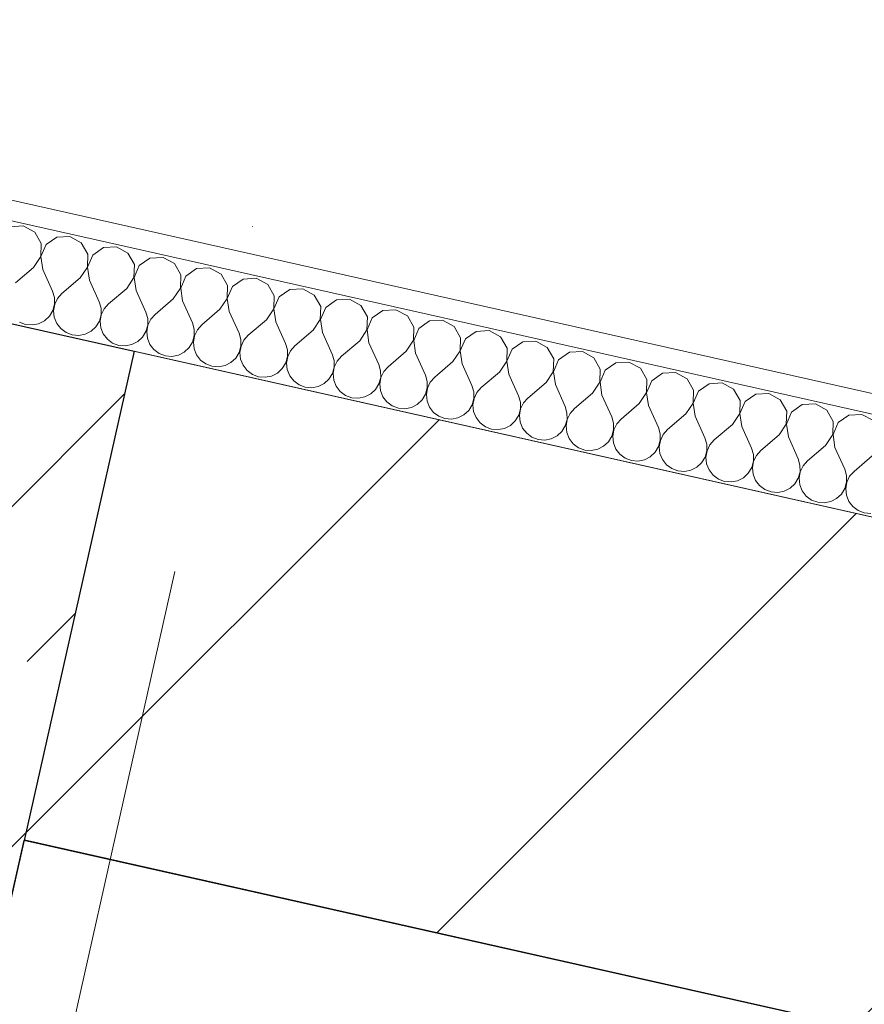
# Model space of a CAD drawing. Header units: millimetres. Extents: x -7218036 to -6920397, y 6117771 to 6333681.
# Tile 66 of 89: x -7178980 to -7178559, y 6150907 to 6151398. Entities that reach past the tile are written whole.
import ezdxf
from ezdxf.enums import TextEntityAlignment as Align

# ---------------------------------------------------------------- set-up
doc = ezdxf.new("R2010")
doc.units = ezdxf.units.MM
doc.header["$MEASUREMENT"] = 0
doc.linetypes.add('Штрихпунктирная', pattern=[670.277762, 352.777767, -176.388884, 0, -141.111112])
for name, color, linetype in [('S - автостоянка.АР', 7, 'Continuous'), ('АР-Стены_внешние_.АР', 7, 'Continuous'), ('АР-Стены_внутренние_пилоны.АР', 7, 'Continuous'), ('АР-Чертеж-Оси_Осевые размеры.АР', 7, 'Continuous')]:
    doc.layers.add(name, color=color, linetype=linetype)
for name, color, linetype, lineweight in [('АР-Стены_внешние_.АР_Ном._пера__1', 7, 'Continuous', 0), ('АР-Стены_внутренние_пилоны.АР_Ном._пера__1', 7, 'Continuous', 30), ('АР-Чертеж-Оси_Осевые размеры.АР_Ном._пера__120', 7, 'Continuous', 0)]:
    doc.layers.add(name, color=color, linetype=linetype, lineweight=lineweight)
doc.styles.add('РЎР“Р•РќР•Р\xa0Р\x98Р\xa0_РЎРўР\x98Р›Р¬_3', font='GOTHIC.TTF')
pattern_1 = [(45, (-6566190.34, 6562677.8), (-84.852814, 84.852814), []), (45, (-6566232.77, 6562720.22), (-84.852814, 84.852814), [90, -30, 0, -30])]

# ---------------------------------------------------------------- blocks, each defined once
blk = doc.blocks.new('Стена_71_5', base_point=(-7177270.11, 6150733.45))
at = {"layer": 'АР-Стены_внутренние_пилоны.АР', "linetype": 'Continuous', "lineweight": 0, "true_color": 0x000000}
h = blk.add_hatch(dxfattribs=at)
h.set_pattern_fill('БЛОКИ_БЕТОННЫЕ_ЭФФЕКТИВН_7C', color=18, style=0, pattern_type=2)
h.set_pattern_definition([(45, (-6566190.34, 6562677.8), (-127.279217, 127.279217), [])])
h.paths.add_polyline_path([(-7178977.58, 6150988.81), (-7177297.5, 6150611.49), (-7177242.72, 6150855.41), (-7178922.8, 6151232.73)])
at = {"layer": 'АР-Стены_внутренние_пилоны.АР_Ном._пера__1', "color": 7, "linetype": 'Continuous', "lineweight": 30}
blk.add_line((-7178922.8, 6151232.73), (-7178977.58, 6150988.81), dxfattribs=at)
at = {"layer": 'АР-Стены_внутренние_пилоны.АР_Ном._пера__1', "color": 7, "linetype": 'Continuous', "lineweight": 15, "flags": 128}
for points in [[(-7177242.72, 6150855.41), (-7178922.8, 6151232.73)], [(-7178977.58, 6150988.81), (-7177534.83, 6150664.79)]]:
    blk.add_lwpolyline(points, dxfattribs=at)
blk = doc.blocks.new('Стена_80_5', base_point=(-7179072.15, 6151138.16))
at = {"layer": 'АР-Стены_внутренние_пилоны.АР', "linetype": 'Continuous', "lineweight": 0, "true_color": 0x000000}
h = blk.add_hatch(dxfattribs=at)
h.set_pattern_fill('ЖЕЛЕЗОБЕТОН__PROJECT__0005', color=18, style=0, pattern_type=2)
h.set_pattern_definition(pattern_1)
h.paths.add_polyline_path([(-7179166.72, 6151287.51), (-7179644.42, 6149160.6), (-7179444.32, 6148910.67), (-7178977.58, 6150988.81)])
h = blk.add_hatch(dxfattribs=at)
h.set_pattern_fill('ЖЕЛЕЗОБЕТОН__PROJECT__0005', color=18, style=0, pattern_type=2)
h.set_pattern_definition(pattern_1)
h.paths.add_polyline_path([(-7179166.72, 6151287.51), (-7178977.58, 6150988.81), (-7178922.8, 6151232.73)])
at = {"layer": 'АР-Стены_внутренние_пилоны.АР_Ном._пера__1', "color": 7, "linetype": 'Continuous', "lineweight": 30}
blk.add_line((-7178922.8, 6151232.73), (-7178977.58, 6150988.81), dxfattribs=at)
at = {"layer": 'АР-Стены_внутренние_пилоны.АР_Ном._пера__1', "color": 7, "linetype": 'Continuous', "lineweight": 30, "flags": 128}
for points in [[(-7179166.72, 6151287.51), (-7178922.8, 6151232.73)], [(-7179444.32, 6148910.67), (-7178977.58, 6150988.81)]]:
    blk.add_lwpolyline(points, dxfattribs=at)
blk = doc.blocks.new('*X381', base_point=(-6566190.34, 6562677.79))
at = {"layer": 'АР-Стены_внешние_.АР_Ном._пера__1', "color": 7, "linetype": 'Continuous', "lineweight": 0}
for p, q in [((-7178978.08, 6151295.17), (-7178984.58, 6151294.81)), ((-7178972.37, 6151292.06), (-7178978.08, 6151295.17)), ((-7178969.14, 6151286.42), (-7178972.37, 6151292.06)), ((-7178969.36, 6151279.91), (-7178969.14, 6151286.42)), ((-7178966.68, 6151285.87), (-7178969.26, 6151279.89)), ((-7178961.35, 6151289.59), (-7178966.68, 6151285.87)), ((-7178954.85, 6151289.95), (-7178961.35, 6151289.59)), ((-7178949.13, 6151286.85), (-7178954.85, 6151289.95)), ((-7178945.9, 6151281.2), (-7178949.13, 6151286.85)), ((-7178946.13, 6151274.7), (-7178945.9, 6151281.2)), ((-7178943.45, 6151280.65), (-7178946.03, 6151274.68)), ((-7178938.12, 6151284.37), (-7178943.45, 6151280.65)), ((-7178931.62, 6151284.74), (-7178938.12, 6151284.37)), ((-7178925.9, 6151281.63), (-7178931.62, 6151284.74)), ((-7178922.67, 6151275.98), (-7178925.9, 6151281.63)), ((-7178972.96, 6151274.5), (-7178969.36, 6151279.91)), ((-7178969.26, 6151279.89), (-7178968.32, 6151273.46)), ((-7178922.9, 6151269.48), (-7178922.67, 6151275.98)), ((-7178914.89, 6151279.16), (-7178920.22, 6151275.43)), ((-7178908.39, 6151279.52), (-7178914.89, 6151279.16)), ((-7178902.67, 6151276.41), (-7178908.39, 6151279.52)), ((-7178899.44, 6151270.76), (-7178902.67, 6151276.41)), ((-7178972.96, 6151274.5), (-7178982.02, 6151266.77)), ((-7178968.32, 6151273.46), (-7178963.44, 6151262.6)), ((-7178949.73, 6151269.28), (-7178946.13, 6151274.7)), ((-7178946.03, 6151274.68), (-7178945.09, 6151268.24)), ((-7178920.22, 6151275.43), (-7178922.8, 6151269.46)), ((-7178899.66, 6151264.26), (-7178899.44, 6151270.76)), ((-7178891.66, 6151273.94), (-7178896.99, 6151270.21)), ((-7178885.16, 6151274.3), (-7178891.66, 6151273.94)), ((-7178879.44, 6151271.2), (-7178885.16, 6151274.3)), ((-7178876.21, 6151265.55), (-7178879.44, 6151271.2)), ((-7178949.73, 6151269.28), (-7178958.79, 6151261.55)), ((-7178945.09, 6151268.24), (-7178940.2, 6151257.38)), ((-7178926.5, 6151264.06), (-7178922.9, 6151269.48)), ((-7178922.8, 6151269.46), (-7178921.86, 6151263.02)), ((-7178896.99, 6151270.21), (-7178899.57, 6151264.24)), ((-7178868.42, 6151268.72), (-7178873.76, 6151265)), ((-7178861.93, 6151269.08), (-7178868.42, 6151268.72)), ((-7178856.21, 6151265.98), (-7178861.93, 6151269.08)), ((-7178852.98, 6151260.33), (-7178856.21, 6151265.98)), ((-7178962.51, 6151259.45), (-7178963.44, 6151262.6)), ((-7178958.79, 6151261.55), (-7178960.97, 6151259.1)), ((-7178926.5, 6151264.06), (-7178935.56, 6151256.34)), ((-7178921.86, 6151263.02), (-7178916.97, 6151252.16)), ((-7178903.27, 6151258.85), (-7178899.66, 6151264.26)), ((-7178899.57, 6151264.24), (-7178898.63, 6151257.8)), ((-7178876.43, 6151259.04), (-7178876.21, 6151265.55)), ((-7178873.76, 6151265), (-7178876.34, 6151259.02)), ((-7178845.19, 6151263.5), (-7178850.53, 6151259.78)), ((-7178838.7, 6151263.87), (-7178845.19, 6151263.5)), ((-7178832.98, 6151260.76), (-7178838.7, 6151263.87)), ((-7178963.36, 6151252.99), (-7178962.49, 6151256.16)), ((-7178962.4, 6151256.14), (-7178962.96, 6151252.9)), ((-7178962.49, 6151256.16), (-7178962.51, 6151259.45)), ((-7178960.97, 6151259.1), (-7178962.4, 6151256.14)), ((-7178939.28, 6151254.23), (-7178940.2, 6151257.38)), ((-7178935.56, 6151256.34), (-7178937.74, 6151253.88)), ((-7178903.27, 6151258.85), (-7178912.33, 6151251.12)), ((-7178898.63, 6151257.8), (-7178893.74, 6151246.95)), ((-7178880.04, 6151253.63), (-7178876.43, 6151259.04)), ((-7178876.34, 6151259.02), (-7178875.39, 6151252.59)), ((-7178853.2, 6151253.83), (-7178852.98, 6151260.33)), ((-7178850.53, 6151259.78), (-7178853.11, 6151253.81)), ((-7178829.75, 6151255.11), (-7178832.98, 6151260.76)), ((-7178821.96, 6151258.29), (-7178827.3, 6151254.56)), ((-7178815.47, 6151258.65), (-7178821.96, 6151258.29)), ((-7178809.75, 6151255.54), (-7178815.47, 6151258.65)), ((-7178965.07, 6151250.19), (-7178963.36, 6151252.99)), ((-7178962.96, 6151252.9), (-7178962.62, 6151249.64)), ((-7178939.26, 6151250.94), (-7178939.28, 6151254.23)), ((-7178937.74, 6151253.88), (-7178939.17, 6151250.92)), ((-7178916.05, 6151249.01), (-7178916.97, 6151252.16)), ((-7178912.33, 6151251.12), (-7178914.51, 6151248.66)), ((-7178880.04, 6151253.63), (-7178889.1, 6151245.9)), ((-7178875.39, 6151252.59), (-7178870.51, 6151241.73)), ((-7178856.81, 6151248.41), (-7178853.2, 6151253.83)), ((-7178853.11, 6151253.81), (-7178852.16, 6151247.37)), ((-7178829.97, 6151248.61), (-7178829.75, 6151255.11)), ((-7178827.3, 6151254.56), (-7178829.88, 6151248.59)), ((-7178806.52, 6151249.9), (-7178809.75, 6151255.54)), ((-7178798.73, 6151253.07), (-7178804.07, 6151249.34)), ((-7178792.24, 6151253.43), (-7178798.73, 6151253.07)), ((-7178786.52, 6151250.33), (-7178792.24, 6151253.43)), ((-7178979.98, 6151247.26), (-7178976.9, 6151246.1)), ((-7178976.9, 6151246.1), (-7178973.63, 6151245.83)), ((-7178973.63, 6151245.83), (-7178970.41, 6151246.46)), ((-7178970.41, 6151246.46), (-7178967.48, 6151247.95)), ((-7178967.48, 6151247.95), (-7178965.07, 6151250.19)), ((-7178962.62, 6151249.64), (-7178961.4, 6151246.59)), ((-7178961.4, 6151246.59), (-7178959.39, 6151243.99)), ((-7178941.84, 6151244.97), (-7178940.13, 6151247.78)), ((-7178940.13, 6151247.78), (-7178939.26, 6151250.94)), ((-7178939.17, 6151250.92), (-7178939.73, 6151247.69)), ((-7178939.73, 6151247.69), (-7178939.39, 6151244.42)), ((-7178916.03, 6151245.73), (-7178916.05, 6151249.01)), ((-7178914.51, 6151248.66), (-7178915.93, 6151245.71)), ((-7178892.82, 6151243.79), (-7178893.74, 6151246.95)), ((-7178856.81, 6151248.41), (-7178865.87, 6151240.69)), ((-7178852.16, 6151247.37), (-7178847.28, 6151236.51)), ((-7178833.58, 6151243.2), (-7178829.97, 6151248.61)), ((-7178829.88, 6151248.59), (-7178828.93, 6151242.15)), ((-7178806.74, 6151243.39), (-7178806.52, 6151249.9)), ((-7178804.07, 6151249.34), (-7178806.65, 6151243.37)), ((-7178783.29, 6151244.68), (-7178786.52, 6151250.33)), ((-7178775.5, 6151247.85), (-7178780.84, 6151244.13)), ((-7178769, 6151248.22), (-7178775.5, 6151247.85)), ((-7178763.29, 6151245.11), (-7178769, 6151248.22)), ((-7178959.39, 6151243.99), (-7178956.75, 6151242.04)), ((-7178956.75, 6151242.04), (-7178953.67, 6151240.88)), ((-7178950.4, 6151240.61), (-7178947.17, 6151241.25)), ((-7178947.17, 6151241.25), (-7178944.25, 6151242.74)), ((-7178944.25, 6151242.74), (-7178941.84, 6151244.97)), ((-7178939.39, 6151244.42), (-7178938.17, 6151241.37)), ((-7178938.17, 6151241.37), (-7178936.16, 6151238.77)), ((-7178918.61, 6151239.75), (-7178916.9, 6151242.56)), ((-7178916.9, 6151242.56), (-7178916.03, 6151245.73)), ((-7178915.93, 6151245.71), (-7178916.5, 6151242.47)), ((-7178916.5, 6151242.47), (-7178916.16, 6151239.2)), ((-7178892.8, 6151240.51), (-7178892.82, 6151243.79)), ((-7178891.28, 6151243.45), (-7178892.7, 6151240.49)), ((-7178889.1, 6151245.9), (-7178891.28, 6151243.45)), ((-7178869.59, 6151238.58), (-7178870.51, 6151241.73)), ((-7178833.58, 6151243.2), (-7178842.64, 6151235.47)), ((-7178828.93, 6151242.15), (-7178824.05, 6151231.29)), ((-7178810.35, 6151237.98), (-7178806.74, 6151243.39)), ((-7178806.65, 6151243.37), (-7178805.7, 6151236.93)), ((-7178783.51, 6151238.18), (-7178783.29, 6151244.68)), ((-7178780.84, 6151244.13), (-7178783.42, 6151238.15)), ((-7178760.06, 6151239.46), (-7178763.29, 6151245.11)), ((-7178752.27, 6151242.63), (-7178757.61, 6151238.91)), ((-7178745.77, 6151243), (-7178752.27, 6151242.63)), ((-7178740.06, 6151239.89), (-7178745.77, 6151243)), ((-7178953.67, 6151240.88), (-7178950.4, 6151240.61)), ((-7178936.16, 6151238.77), (-7178933.51, 6151236.82)), ((-7178933.51, 6151236.82), (-7178930.44, 6151235.67)), ((-7178923.94, 6151236.03), (-7178921.02, 6151237.52)), ((-7178921.02, 6151237.52), (-7178918.61, 6151239.75)), ((-7178916.16, 6151239.2), (-7178914.93, 6151236.15)), ((-7178895.38, 6151234.54), (-7178893.67, 6151237.34)), ((-7178893.67, 6151237.34), (-7178892.8, 6151240.51)), ((-7178892.7, 6151240.49), (-7178893.27, 6151237.25)), ((-7178893.27, 6151237.25), (-7178892.93, 6151233.99)), ((-7178869.57, 6151235.29), (-7178869.59, 6151238.58)), ((-7178868.05, 6151238.23), (-7178869.47, 6151235.27)), ((-7178865.87, 6151240.69), (-7178868.05, 6151238.23)), ((-7178846.36, 6151233.36), (-7178847.28, 6151236.51)), ((-7178810.35, 6151237.98), (-7178819.4, 6151230.25)), ((-7178805.7, 6151236.93), (-7178800.82, 6151226.08)), ((-7178787.12, 6151232.76), (-7178783.51, 6151238.18)), ((-7178783.42, 6151238.15), (-7178782.47, 6151231.72)), ((-7178760.28, 6151232.96), (-7178760.06, 6151239.46)), ((-7178757.61, 6151238.91), (-7178760.19, 6151232.94)), ((-7178736.83, 6151234.24), (-7178740.06, 6151239.89)), ((-7178729.04, 6151237.42), (-7178734.37, 6151233.69)), ((-7178722.54, 6151237.78), (-7178729.04, 6151237.42)), ((-7178716.83, 6151234.67), (-7178722.54, 6151237.78)), ((-7178930.44, 6151235.67), (-7178927.17, 6151235.4)), ((-7178927.17, 6151235.4), (-7178923.94, 6151236.03)), ((-7178914.93, 6151236.15), (-7178912.93, 6151233.55)), ((-7178912.93, 6151233.55), (-7178910.28, 6151231.6)), ((-7178910.28, 6151231.6), (-7178907.21, 6151230.45)), ((-7178900.71, 6151230.81), (-7178897.79, 6151232.3)), ((-7178897.79, 6151232.3), (-7178895.38, 6151234.54)), ((-7178892.93, 6151233.99), (-7178891.7, 6151230.94)), ((-7178872.15, 6151229.32), (-7178870.44, 6151232.13)), ((-7178870.44, 6151232.13), (-7178869.57, 6151235.29)), ((-7178869.47, 6151235.27), (-7178870.04, 6151232.03)), ((-7178870.04, 6151232.03), (-7178869.69, 6151228.77)), ((-7178846.34, 6151230.07), (-7178846.36, 6151233.36)), ((-7178844.82, 6151233.01), (-7178846.24, 6151230.05)), ((-7178842.64, 6151235.47), (-7178844.82, 6151233.01)), ((-7178787.12, 6151232.76), (-7178796.17, 6151225.03)), ((-7178782.47, 6151231.72), (-7178777.59, 6151220.86)), ((-7178763.89, 6151227.54), (-7178760.28, 6151232.96)), ((-7178760.19, 6151232.94), (-7178759.24, 6151226.5)), ((-7178737.05, 6151227.74), (-7178736.83, 6151234.24)), ((-7178734.37, 6151233.69), (-7178736.95, 6151227.72)), ((-7178713.6, 6151229.03), (-7178716.83, 6151234.67)), ((-7178705.81, 6151232.2), (-7178711.14, 6151228.48)), ((-7178699.31, 6151232.56), (-7178705.81, 6151232.2)), ((-7178693.6, 6151229.46), (-7178699.31, 6151232.56)), ((-7178907.21, 6151230.45), (-7178903.94, 6151230.18)), ((-7178903.94, 6151230.18), (-7178900.71, 6151230.81)), ((-7178891.7, 6151230.94), (-7178889.7, 6151228.34)), ((-7178889.7, 6151228.34), (-7178887.05, 6151226.39)), ((-7178877.48, 6151225.59), (-7178874.56, 6151227.09)), ((-7178874.56, 6151227.09), (-7178872.15, 6151229.32)), ((-7178869.69, 6151228.77), (-7178868.47, 6151225.72)), ((-7178848.92, 6151224.1), (-7178847.21, 6151226.91)), ((-7178847.21, 6151226.91), (-7178846.34, 6151230.07)), ((-7178846.24, 6151230.05), (-7178846.81, 6151226.82)), ((-7178846.81, 6151226.82), (-7178846.46, 6151223.55)), ((-7178823.13, 6151228.14), (-7178824.05, 6151231.29)), ((-7178823.11, 6151224.86), (-7178823.13, 6151228.14)), ((-7178821.58, 6151227.79), (-7178823.01, 6151224.84)), ((-7178819.4, 6151230.25), (-7178821.58, 6151227.79)), ((-7178763.89, 6151227.54), (-7178772.94, 6151219.82)), ((-7178759.24, 6151226.5), (-7178754.36, 6151215.64)), ((-7178740.66, 6151222.33), (-7178737.05, 6151227.74)), ((-7178736.95, 6151227.72), (-7178736.01, 6151221.28)), ((-7178713.82, 6151222.52), (-7178713.6, 6151229.03)), ((-7178711.14, 6151228.48), (-7178713.72, 6151222.5)), ((-7178690.37, 6151223.81), (-7178693.6, 6151229.46)), ((-7178682.58, 6151226.98), (-7178687.91, 6151223.26)), ((-7178676.08, 6151227.35), (-7178682.58, 6151226.98)), ((-7178670.36, 6151224.24), (-7178676.08, 6151227.35)), ((-7178887.05, 6151226.39), (-7178883.98, 6151225.23)), ((-7178883.98, 6151225.23), (-7178880.71, 6151224.96)), ((-7178880.71, 6151224.96), (-7178877.48, 6151225.59)), ((-7178868.47, 6151225.72), (-7178866.46, 6151223.12)), ((-7178866.46, 6151223.12), (-7178863.82, 6151221.17)), ((-7178854.25, 6151220.38), (-7178851.32, 6151221.87)), ((-7178851.32, 6151221.87), (-7178848.92, 6151224.1)), ((-7178846.46, 6151223.55), (-7178845.24, 6151220.5)), ((-7178825.69, 6151218.88), (-7178823.98, 6151221.69)), ((-7178823.98, 6151221.69), (-7178823.11, 6151224.86)), ((-7178823.01, 6151224.84), (-7178823.58, 6151221.6)), ((-7178823.58, 6151221.6), (-7178823.23, 6151218.33)), ((-7178799.9, 6151222.92), (-7178800.82, 6151226.08)), ((-7178799.87, 6151219.64), (-7178799.9, 6151222.92)), ((-7178798.35, 6151222.58), (-7178799.78, 6151219.62)), ((-7178796.17, 6151225.03), (-7178798.35, 6151222.58)), ((-7178740.66, 6151222.33), (-7178749.71, 6151214.6)), ((-7178717.42, 6151217.11), (-7178713.82, 6151222.52)), ((-7178713.72, 6151222.5), (-7178712.78, 6151216.07)), ((-7178690.59, 6151217.31), (-7178690.37, 6151223.81)), ((-7178687.91, 6151223.26), (-7178690.49, 6151217.29)), ((-7178667.13, 6151218.59), (-7178670.36, 6151224.24)), ((-7178659.35, 6151221.77), (-7178664.68, 6151218.04)), ((-7178652.85, 6151222.13), (-7178659.35, 6151221.77)), ((-7178647.13, 6151219.02), (-7178652.85, 6151222.13)), ((-7178863.82, 6151221.17), (-7178860.75, 6151220.01)), ((-7178860.75, 6151220.01), (-7178857.47, 6151219.74)), ((-7178857.47, 6151219.74), (-7178854.25, 6151220.38)), ((-7178845.24, 6151220.5), (-7178843.23, 6151217.9)), ((-7178843.23, 6151217.9), (-7178840.59, 6151215.95)), ((-7178831.02, 6151215.16), (-7178828.09, 6151216.65)), ((-7178828.09, 6151216.65), (-7178825.69, 6151218.88)), ((-7178823.23, 6151218.33), (-7178822.01, 6151215.28)), ((-7178800.75, 6151216.47), (-7178799.87, 6151219.64)), ((-7178799.78, 6151219.62), (-7178800.34, 6151216.38)), ((-7178776.67, 6151217.71), (-7178777.59, 6151220.86)), ((-7178776.64, 6151214.42), (-7178776.67, 6151217.71)), ((-7178775.12, 6151217.36), (-7178776.55, 6151214.4)), ((-7178772.94, 6151219.82), (-7178775.12, 6151217.36)), ((-7178736.01, 6151221.28), (-7178731.13, 6151210.43)), ((-7178717.42, 6151217.11), (-7178726.48, 6151209.38)), ((-7178694.19, 6151211.89), (-7178690.59, 6151217.31)), ((-7178690.49, 6151217.29), (-7178689.55, 6151210.85)), ((-7178667.36, 6151212.09), (-7178667.13, 6151218.59)), ((-7178664.68, 6151218.04), (-7178667.26, 6151212.07)), ((-7178643.9, 6151213.37), (-7178647.13, 6151219.02)), ((-7178629.62, 6151216.91), (-7178636.12, 6151216.55)), ((-7178623.9, 6151213.81), (-7178629.62, 6151216.91)), ((-7178840.59, 6151215.95), (-7178837.52, 6151214.8)), ((-7178837.52, 6151214.8), (-7178834.24, 6151214.53)), ((-7178834.24, 6151214.53), (-7178831.02, 6151215.16)), ((-7178822.01, 6151215.28), (-7178820, 6151212.69)), ((-7178820, 6151212.69), (-7178817.36, 6151210.73)), ((-7178804.86, 6151211.43), (-7178802.45, 6151213.67)), ((-7178802.45, 6151213.67), (-7178800.75, 6151216.47)), ((-7178800.34, 6151216.38), (-7178800, 6151213.12)), ((-7178800, 6151213.12), (-7178798.78, 6151210.07)), ((-7178777.52, 6151211.26), (-7178776.64, 6151214.42)), ((-7178776.55, 6151214.4), (-7178777.11, 6151211.17)), ((-7178753.44, 6151212.49), (-7178754.36, 6151215.64)), ((-7178753.41, 6151209.21), (-7178753.44, 6151212.49)), ((-7178751.89, 6151212.14), (-7178753.32, 6151209.18)), ((-7178749.71, 6151214.6), (-7178751.89, 6151212.14)), ((-7178712.78, 6151216.07), (-7178707.9, 6151205.21)), ((-7178694.19, 6151211.89), (-7178703.25, 6151204.16)), ((-7178670.96, 6151206.67), (-7178667.36, 6151212.09)), ((-7178667.26, 6151212.07), (-7178666.32, 6151205.63)), ((-7178644.12, 6151206.87), (-7178643.9, 6151213.37)), ((-7178641.45, 6151212.82), (-7178644.03, 6151206.85)), ((-7178636.12, 6151216.55), (-7178641.45, 6151212.82)), ((-7178620.67, 6151208.16), (-7178623.9, 6151213.81)), ((-7178817.36, 6151210.73), (-7178814.29, 6151209.58)), ((-7178814.29, 6151209.58), (-7178811.01, 6151209.31)), ((-7178811.01, 6151209.31), (-7178807.79, 6151209.94)), ((-7178807.79, 6151209.94), (-7178804.86, 6151211.43)), ((-7178798.78, 6151210.07), (-7178796.77, 6151207.47)), ((-7178796.77, 6151207.47), (-7178794.13, 6151205.52)), ((-7178781.63, 6151206.22), (-7178779.22, 6151208.45)), ((-7178779.22, 6151208.45), (-7178777.52, 6151211.26)), ((-7178777.11, 6151211.17), (-7178776.77, 6151207.9)), ((-7178776.77, 6151207.9), (-7178775.55, 6151204.85)), ((-7178754.29, 6151206.04), (-7178753.41, 6151209.21)), ((-7178753.32, 6151209.18), (-7178753.88, 6151205.95)), ((-7178730.21, 6151207.27), (-7178731.13, 6151210.43)), ((-7178730.18, 6151203.99), (-7178730.21, 6151207.27)), ((-7178728.66, 6151206.93), (-7178730.09, 6151203.97)), ((-7178726.48, 6151209.38), (-7178728.66, 6151206.93)), ((-7178689.55, 6151210.85), (-7178684.67, 6151199.99)), ((-7178647.73, 6151201.46), (-7178644.12, 6151206.87)), ((-7178644.03, 6151206.85), (-7178643.09, 6151200.41)), ((-7178620.89, 6151201.65), (-7178620.67, 6151208.16)), ((-7178618.22, 6151207.61), (-7178620.8, 6151201.63)), ((-7178612.89, 6151211.33), (-7178618.22, 6151207.61)), ((-7178606.39, 6151211.69), (-7178612.89, 6151211.33)), ((-7178600.67, 6151208.59), (-7178606.39, 6151211.69)), ((-7178597.44, 6151202.94), (-7178600.67, 6151208.59)), ((-7178794.13, 6151205.52), (-7178791.05, 6151204.36)), ((-7178791.05, 6151204.36), (-7178787.78, 6151204.09)), ((-7178787.78, 6151204.09), (-7178784.56, 6151204.73)), ((-7178784.56, 6151204.73), (-7178781.63, 6151206.22)), ((-7178775.55, 6151204.85), (-7178773.54, 6151202.25)), ((-7178773.54, 6151202.25), (-7178770.9, 6151200.3)), ((-7178758.4, 6151201), (-7178755.99, 6151203.23)), ((-7178755.99, 6151203.23), (-7178754.29, 6151206.04)), ((-7178753.88, 6151205.95), (-7178753.54, 6151202.68)), ((-7178753.54, 6151202.68), (-7178752.32, 6151199.63)), ((-7178731.06, 6151200.82), (-7178730.18, 6151203.99)), ((-7178730.09, 6151203.97), (-7178730.65, 6151200.73)), ((-7178706.98, 6151202.06), (-7178707.9, 6151205.21)), ((-7178706.95, 6151198.77), (-7178706.98, 6151202.06)), ((-7178703.25, 6151204.16), (-7178705.43, 6151201.71)), ((-7178670.96, 6151206.67), (-7178680.02, 6151198.95)), ((-7178666.32, 6151205.63), (-7178661.43, 6151194.77)), ((-7178597.66, 6151196.44), (-7178597.44, 6151202.94)), ((-7178594.99, 6151202.39), (-7178597.57, 6151196.42)), ((-7178589.65, 6151206.11), (-7178594.99, 6151202.39)), ((-7178583.16, 6151206.48), (-7178589.65, 6151206.11)), ((-7178577.44, 6151203.37), (-7178583.16, 6151206.48)), ((-7178574.21, 6151197.72), (-7178577.44, 6151203.37)), ((-7178770.9, 6151200.3), (-7178767.82, 6151199.14)), ((-7178767.82, 6151199.14), (-7178764.55, 6151198.87)), ((-7178764.55, 6151198.87), (-7178761.33, 6151199.51)), ((-7178761.33, 6151199.51), (-7178758.4, 6151201)), ((-7178752.32, 6151199.63), (-7178750.31, 6151197.03)), ((-7178750.31, 6151197.03), (-7178747.67, 6151195.08)), ((-7178735.17, 6151195.78), (-7178732.76, 6151198.01)), ((-7178732.76, 6151198.01), (-7178731.06, 6151200.82)), ((-7178730.65, 6151200.73), (-7178730.31, 6151197.46)), ((-7178730.31, 6151197.46), (-7178729.09, 6151194.42)), ((-7178707.83, 6151195.6), (-7178706.95, 6151198.77)), ((-7178706.86, 6151198.75), (-7178707.42, 6151195.51)), ((-7178705.43, 6151201.71), (-7178706.86, 6151198.75)), ((-7178683.74, 6151196.84), (-7178684.67, 6151199.99)), ((-7178680.02, 6151198.95), (-7178682.2, 6151196.49)), ((-7178647.73, 6151201.46), (-7178656.79, 6151193.73)), ((-7178643.09, 6151200.41), (-7178638.2, 6151189.56)), ((-7178624.5, 6151196.24), (-7178620.89, 6151201.65)), ((-7178620.8, 6151201.63), (-7178619.86, 6151195.2)), ((-7178574.43, 6151191.22), (-7178574.21, 6151197.72)), ((-7178571.76, 6151197.17), (-7178574.34, 6151191.2)), ((-7178566.42, 6151200.9), (-7178571.76, 6151197.17)), ((-7178559.93, 6151201.26), (-7178566.42, 6151200.9)), ((-7178554.21, 6151198.15), (-7178559.93, 6151201.26)), ((-7178747.67, 6151195.08), (-7178744.59, 6151193.93)), ((-7178744.59, 6151193.93), (-7178741.32, 6151193.66)), ((-7178741.32, 6151193.66), (-7178738.1, 6151194.29)), ((-7178738.1, 6151194.29), (-7178735.17, 6151195.78)), ((-7178729.09, 6151194.42), (-7178727.08, 6151191.82)), ((-7178711.94, 6151190.56), (-7178709.53, 6151192.8)), ((-7178709.53, 6151192.8), (-7178707.83, 6151195.6)), ((-7178707.42, 6151195.51), (-7178707.08, 6151192.25)), ((-7178707.08, 6151192.25), (-7178705.86, 6151189.2)), ((-7178684.59, 6151190.39), (-7178683.72, 6151193.55)), ((-7178683.63, 6151193.53), (-7178684.19, 6151190.3)), ((-7178683.72, 6151193.55), (-7178683.74, 6151196.84)), ((-7178682.2, 6151196.49), (-7178683.63, 6151193.53)), ((-7178660.51, 6151191.62), (-7178661.43, 6151194.77)), ((-7178656.79, 6151193.73), (-7178658.97, 6151191.27)), ((-7178624.5, 6151196.24), (-7178633.56, 6151188.51)), ((-7178619.86, 6151195.2), (-7178614.97, 6151184.34)), ((-7178601.27, 6151191.02), (-7178597.66, 6151196.44)), ((-7178597.57, 6151196.42), (-7178596.62, 6151189.98)), ((-7178727.08, 6151191.82), (-7178724.44, 6151189.87)), ((-7178724.44, 6151189.87), (-7178721.36, 6151188.71)), ((-7178721.36, 6151188.71), (-7178718.09, 6151188.44)), ((-7178718.09, 6151188.44), (-7178714.87, 6151189.07)), ((-7178714.87, 6151189.07), (-7178711.94, 6151190.56)), ((-7178705.86, 6151189.2), (-7178703.85, 6151186.6)), ((-7178688.71, 6151185.35), (-7178686.3, 6151187.58)), ((-7178686.3, 6151187.58), (-7178684.59, 6151190.39)), ((-7178684.19, 6151190.3), (-7178683.85, 6151187.03)), ((-7178661.36, 6151185.17), (-7178660.49, 6151188.34)), ((-7178660.4, 6151188.31), (-7178660.96, 6151185.08)), ((-7178660.49, 6151188.34), (-7178660.51, 6151191.62)), ((-7178658.97, 6151191.27), (-7178660.4, 6151188.31)), ((-7178637.28, 6151186.4), (-7178638.2, 6151189.56)), ((-7178633.56, 6151188.51), (-7178635.74, 6151186.06)), ((-7178601.27, 6151191.02), (-7178610.33, 6151183.3)), ((-7178596.62, 6151189.98), (-7178591.74, 6151179.12)), ((-7178578.04, 6151185.81), (-7178574.43, 6151191.22)), ((-7178574.34, 6151191.2), (-7178573.39, 6151184.76)), ((-7178703.85, 6151186.6), (-7178701.21, 6151184.65)), ((-7178701.21, 6151184.65), (-7178698.13, 6151183.49)), ((-7178698.13, 6151183.49), (-7178694.86, 6151183.22)), ((-7178694.86, 6151183.22), (-7178691.64, 6151183.86)), ((-7178691.64, 6151183.86), (-7178688.71, 6151185.35)), ((-7178683.85, 6151187.03), (-7178682.63, 6151183.98)), ((-7178682.63, 6151183.98), (-7178680.62, 6151181.38)), ((-7178665.48, 6151180.13), (-7178663.07, 6151182.36)), ((-7178663.07, 6151182.36), (-7178661.36, 6151185.17)), ((-7178660.96, 6151185.08), (-7178660.62, 6151181.81)), ((-7178638.13, 6151179.95), (-7178637.26, 6151183.12)), ((-7178637.16, 6151183.1), (-7178637.73, 6151179.86)), ((-7178637.26, 6151183.12), (-7178637.28, 6151186.4)), ((-7178635.74, 6151186.06), (-7178637.16, 6151183.1)), ((-7178614.05, 6151181.19), (-7178614.97, 6151184.34)), ((-7178610.33, 6151183.3), (-7178612.51, 6151180.84)), ((-7178578.04, 6151185.81), (-7178587.1, 6151178.08)), ((-7178573.39, 6151184.76), (-7178568.51, 6151173.9)), ((-7178680.62, 6151181.38), (-7178677.98, 6151179.43)), ((-7178677.98, 6151179.43), (-7178674.9, 6151178.28)), ((-7178674.9, 6151178.28), (-7178671.63, 6151178)), ((-7178671.63, 6151178), (-7178668.4, 6151178.64)), ((-7178668.4, 6151178.64), (-7178665.48, 6151180.13)), ((-7178660.62, 6151181.81), (-7178659.4, 6151178.76)), ((-7178659.4, 6151178.76), (-7178657.39, 6151176.16)), ((-7178639.84, 6151177.15), (-7178638.13, 6151179.95)), ((-7178637.73, 6151179.86), (-7178637.39, 6151176.59)), ((-7178614.9, 6151174.74), (-7178614.03, 6151177.9)), ((-7178613.93, 6151177.88), (-7178614.5, 6151174.64)), ((-7178614.03, 6151177.9), (-7178614.05, 6151181.19)), ((-7178612.51, 6151180.84), (-7178613.93, 6151177.88)), ((-7178590.82, 6151175.97), (-7178591.74, 6151179.12)), ((-7178587.1, 6151178.08), (-7178589.28, 6151175.62)), ((-7178554.81, 6151180.59), (-7178563.86, 6151172.86)), ((-7178657.39, 6151176.16), (-7178654.74, 6151174.21)), ((-7178654.74, 6151174.21), (-7178651.67, 6151173.06)), ((-7178651.67, 6151173.06), (-7178648.4, 6151172.79)), ((-7178648.4, 6151172.79), (-7178645.17, 6151173.42)), ((-7178645.17, 6151173.42), (-7178642.25, 6151174.91)), ((-7178642.25, 6151174.91), (-7178639.84, 6151177.15)), ((-7178637.39, 6151176.59), (-7178636.16, 6151173.55)), ((-7178636.16, 6151173.55), (-7178634.16, 6151170.95)), ((-7178616.61, 6151171.93), (-7178614.9, 6151174.74)), ((-7178614.5, 6151174.64), (-7178614.16, 6151171.38)), ((-7178591.67, 6151169.52), (-7178590.8, 6151172.68)), ((-7178590.7, 6151172.66), (-7178591.27, 6151169.43)), ((-7178590.8, 6151172.68), (-7178590.82, 6151175.97)), ((-7178589.28, 6151175.62), (-7178590.7, 6151172.66)), ((-7178567.59, 6151170.75), (-7178568.51, 6151173.9)), ((-7178563.86, 6151172.86), (-7178566.05, 6151170.4)), ((-7178634.16, 6151170.95), (-7178631.51, 6151169)), ((-7178631.51, 6151169), (-7178628.44, 6151167.84)), ((-7178628.44, 6151167.84), (-7178625.17, 6151167.57)), ((-7178625.17, 6151167.57), (-7178621.94, 6151168.2)), ((-7178621.94, 6151168.2), (-7178619.02, 6151169.69)), ((-7178619.02, 6151169.69), (-7178616.61, 6151171.93)), ((-7178614.16, 6151171.38), (-7178612.93, 6151168.33)), ((-7178612.93, 6151168.33), (-7178610.92, 6151165.73)), ((-7178593.38, 6151166.71), (-7178591.67, 6151169.52)), ((-7178591.27, 6151169.43), (-7178590.92, 6151166.16)), ((-7178567.57, 6151167.47), (-7178567.59, 6151170.75)), ((-7178566.05, 6151170.4), (-7178567.47, 6151167.45)), ((-7178610.92, 6151165.73), (-7178608.28, 6151163.78)), ((-7178608.28, 6151163.78), (-7178605.21, 6151162.62)), ((-7178605.21, 6151162.62), (-7178601.93, 6151162.35)), ((-7178601.93, 6151162.35), (-7178598.71, 6151162.99)), ((-7178598.71, 6151162.99), (-7178595.78, 6151164.48)), ((-7178595.78, 6151164.48), (-7178593.38, 6151166.71)), ((-7178590.92, 6151166.16), (-7178589.7, 6151163.11)), ((-7178589.7, 6151163.11), (-7178587.69, 6151160.51)), ((-7178570.15, 6151161.49), (-7178568.44, 6151164.3)), ((-7178568.44, 6151164.3), (-7178567.57, 6151167.47)), ((-7178567.47, 6151167.45), (-7178568.04, 6151164.21)), ((-7178568.04, 6151164.21), (-7178567.69, 6151160.94)), ((-7178587.69, 6151160.51), (-7178585.05, 6151158.56)), ((-7178585.05, 6151158.56), (-7178581.98, 6151157.41)), ((-7178578.7, 6151157.14), (-7178575.48, 6151157.77)), ((-7178575.48, 6151157.77), (-7178572.55, 6151159.26)), ((-7178572.55, 6151159.26), (-7178570.15, 6151161.49)), ((-7178567.69, 6151160.94), (-7178566.47, 6151157.89)), ((-7178566.47, 6151157.89), (-7178564.46, 6151155.3)), ((-7178581.98, 6151157.41), (-7178578.7, 6151157.14)), ((-7178564.46, 6151155.3), (-7178561.82, 6151153.34)), ((-7178561.82, 6151153.34), (-7178558.75, 6151152.19)), ((-7178558.75, 6151152.19), (-7178555.47, 6151151.92))]:
    blk.add_line(p, q, dxfattribs=at)
blk = doc.blocks.new('Стена_199_5', base_point=(-7179166.72, 6151287.51))
at = {"layer": 'АР-Стены_внешние_.АР', "linetype": 'Continuous', "lineweight": 0, "true_color": 0x000000}
h = blk.add_hatch(dxfattribs=at)
h.set_pattern_fill('ШТУКАТУРКА__ГИПС_01_0005', color=18, style=0, pattern_type=2)
h.set_pattern_definition([(45, (-6566190.34, 6563027.8), (-111.369318, 111.369318), [0, -105, 0, -157.5]), (110, (-6565840.34, 6563027.8), (148.001588, 53.868173), [0, -77, 0, -133])])
h.paths.add_polyline_path([(-7179204.55, 6151347.25), (-7177280.55, 6150915.15), (-7177288.12, 6150927.1), (-7179202.36, 6151357.01)])
at = {"layer": 'АР-Стены_внешние_.АР_Ном._пера__1', "color": 7, "linetype": 'Continuous', "lineweight": 0}
blk.add_line((-7177280.55, 6150915.15), (-7179155.76, 6151336.3), dxfattribs=at)
at = {"layer": 'АР-Стены_внешние_.АР_Ном._пера__1', "color": 7, "linetype": 'Continuous', "lineweight": 0, "flags": 128}
for points in [[(-7177288.12, 6150927.1), (-7179202.36, 6151357.01)], [(-7179166.72, 6151287.51), (-7177242.72, 6150855.41)]]:
    blk.add_lwpolyline(points, dxfattribs=at)
at = {"layer": 'АР-Стены_внешние_.АР', "color": 7, "lineweight": 0}
blk.add_blockref('*X381', (-6566190.34, 6562677.79), dxfattribs=at)
blk = doc.blocks.new('Стандартный Маркер Сетки[20]_5', base_point=(-7178760.6, 6151754.35))
at = {"layer": 'АР-Чертеж-Оси_Осевые размеры.АР_Ном._пера__120', "color": 7, "linetype": 'Штрихпунктирная', "lineweight": 0}
blk.add_line((-7178979.74, 6150778.66), (-7178760.6, 6151754.35), dxfattribs=at)
at = {"layer": 'АР-Чертеж-Оси_Осевые размеры.АР_Ном._пера__120', "color": 7, "lineweight": 0, "style": 'РЎР“Р•РќР•Р\xa0Р\x98Р\xa0_РЎРўР\x98Р›Р¬_3'}
blk.add_attdef('AC_MarkerText_1', text='', height=350, rotation=347.3417, dxfattribs=at).set_placement((-7183801.02, 6129181.79), align=Align.TOP_CENTER)
blk = doc.blocks.new('Стандартный Маркер Сетки[79]_5', base_point=(-7178760.6, 6151754.35))
at = {"layer": 'АР-Чертеж-Оси_Осевые размеры.АР_Ном._пера__120', "color": 7, "linetype": 'Штрихпунктирная', "lineweight": 0}
blk.add_line((-7178979.74, 6150778.66), (-7178760.6, 6151754.35), dxfattribs=at)
at = {"layer": 'АР-Чертеж-Оси_Осевые размеры.АР_Ном._пера__120', "color": 7, "lineweight": 0, "style": 'РЎР“Р•РќР•Р\xa0Р\x98Р\xa0_РЎРўР\x98Р›Р¬_3'}
blk.add_attdef('AC_MarkerText_1', text='', height=350, rotation=347.3417, dxfattribs=at).set_placement((-7183801.02, 6129181.79), align=Align.TOP_CENTER)

msp = doc.modelspace()

# ---------------------------------------------------------------- linework, layer by layer
at = {"layer": 'S - автостоянка.АР', "color": 254, "linetype": 'Continuous', "lineweight": 0, "true_color": 0xd1c7d6, "flags": 128}
msp.add_lwpolyline([(-7182757.22, 6149654.73), (-7183250.01, 6147463.47), (-7179909.17, 6146712.15), (-7178494.05, 6146393.91), (-7178001.26, 6148585.18), (-7178002.45, 6148585.45), (-7177534.84, 6150664.77), (-7178977.49, 6150989.2), (-7179445.1, 6148909.88)], close=True, dxfattribs=at)

# ---------------------------------------------------------------- block references
at = {"layer": 'АР-Стены_внешние_.АР', "color": 7, "lineweight": 0}
msp.add_blockref('Стена_199_5', (-7179166.72, 6151287.51), dxfattribs=at)
at = {"layer": 'АР-Стены_внутренние_пилоны.АР', "color": 7, "lineweight": 0}
for name, p in [('Стена_80_5', (-7179072.15, 6151138.16)), ('Стена_71_5', (-7177270.11, 6150733.45))]:
    msp.add_blockref(name, p, dxfattribs=at)
at = {"layer": 'АР-Чертеж-Оси_Осевые размеры.АР', "color": 8, "linetype": 'Continuous', "lineweight": 15}
for name in ['Стандартный Маркер Сетки[20]_5', 'Стандартный Маркер Сетки[79]_5']:
    msp.add_blockref(name, (-7178760.6, 6151754.35), dxfattribs=at)

doc.saveas('drawing.dxf')
